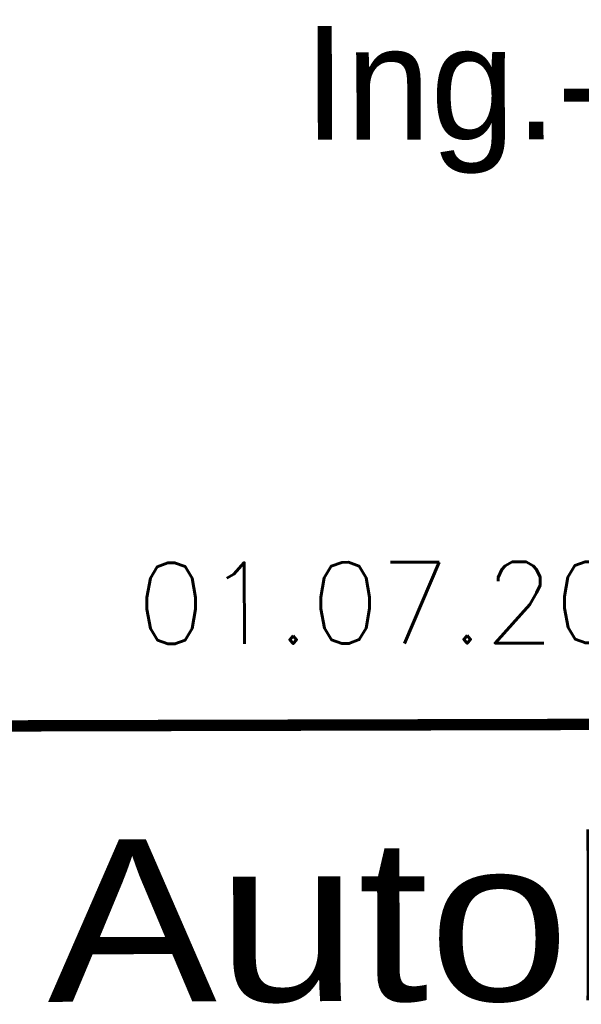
# Model space of a CAD drawing. Extents: x 0 to 1135, y 0 to 594.
# Tile 19 of 44: x 1058 to 1076, y 40 to 70. Entities that reach past the tile are written whole.
import ezdxf
from ezdxf.enums import TextEntityAlignment as Align

# ---------------------------------------------------------------- set-up
doc = ezdxf.new("R2010")
doc.units = 0
doc.header["$LTSCALE"] = 2
doc.header["$MEASUREMENT"] = 0
doc.linetypes.add('AUSGEZOGEN', pattern=[0])
doc.layers.add('LEGENDE', color=7, linetype='AUSGEZOGEN')
doc.styles.add('ROMANS', font='romans.shx', dxfattribs={"width": 0.8})
doc.styles.add('UNIR-H', font='unir_h.shx', dxfattribs={"width": 0.8})
doc.styles.add('UNIR-O', font='unir_o.shx')

msp = doc.modelspace()

# ---------------------------------------------------------------- linework, layer by layer
at = {"layer": 'LEGENDE', "const_width": 0.35}
msp.add_lwpolyline([(1057.221, 48.5), (1124.221, 48.672)], dxfattribs=at)

# ---------------------------------------------------------------- texts
at = {"layer": 'LEGENDE', "style": 'UNIR-O'}
msp.add_text('Ing.-Büro Lars Kustner', height=3.5, rotation=0.1472, dxfattribs=at).set_placement((1090.674, 66.608), align=Align.CENTER)
at = {"layer": 'LEGENDE', "style": 'ROMANS'}
msp.add_text('01.07.2008 ...........................', height=2.5, rotation=0.1472, dxfattribs=at).set_placement((1061.981, 51.022))
at = {"layer": 'LEGENDE', "style": 'UNIR-H', "width": 1.0947}
msp.add_text('Autobahndirektion', height=5, rotation=0.1472, dxfattribs=at).set_placement((1059.243, 40.005), (1122.242, 40.167), align=Align.FIT)

doc.saveas('drawing.dxf')
